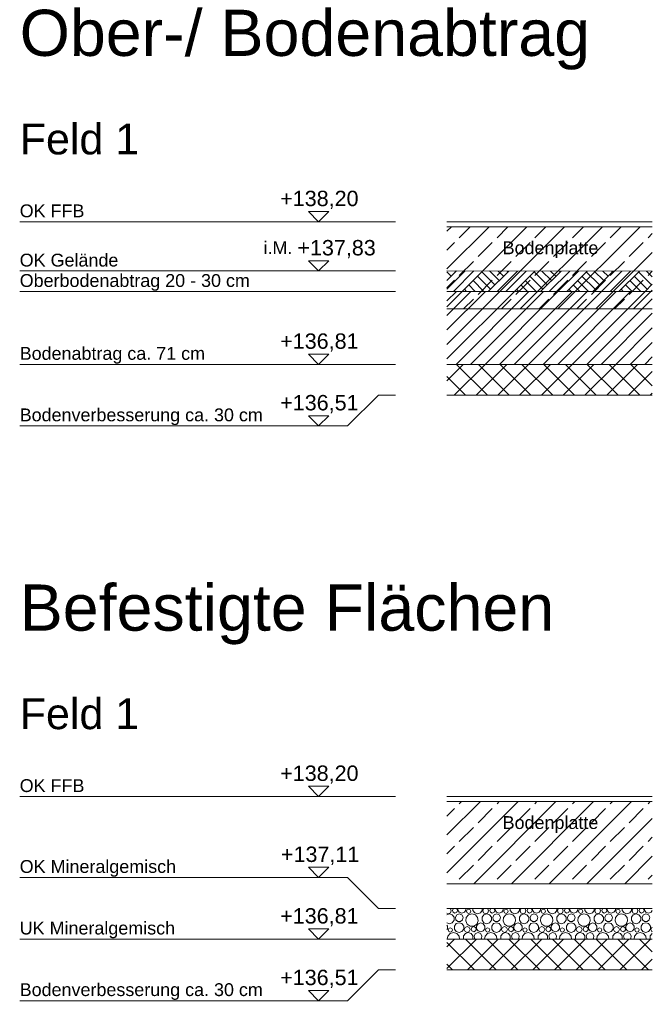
# Model space of a CAD drawing. Header units: metres. Extents: x -177922 to 5550634, y -507967 to 368279.
# Tile 2 of 125: x -62837 to -56675, y -85328 to -75734. Entities that reach past the tile are written whole.
import ezdxf

# ---------------------------------------------------------------- set-up
doc = ezdxf.new("R2010")
doc.units = ezdxf.units.M
doc.header["$LTSCALE"] = 0.05
doc.linetypes.add('Wipeout_Contour', pattern=[20000, 0, -20000])
for name, color, linetype in [('A_1_Schraffuren', 7, 'Continuous'), ('A_6_BE_Linien', 7, 'Continuous'), ('A_6_BE_Text', 7, 'Continuous')]:
    doc.layers.add(name, color=color, linetype=linetype)
doc.styles.add('ERSTELLTER_STIL_3', font='arial.ttf')
pattern_1 = [(45, (0, 0), (-183.84776, 183.84776), []), (45, (-91.92, 91.92), (-183.84776, 183.84776), [195, -65])]
pattern_2 = [(45, (0, 0), (-106.06602, 106.06602), []), (135, (0, 0), (106.06602, 106.06602), [])]

# ---------------------------------------------------------------- blocks, each defined once
blk = doc.blocks.new('*X45')
at = {"layer": 'A_1_Schraffuren', "color": 1, "linetype": 'Continuous', "lineweight": 18}
for p, q in [((-58671.1, -84393), (-58675, -84394.6)), ((-58641.3, -84397.4), (-58652, -84393)), ((-58633, -84417.7), (-58641.3, -84397.4)), ((-58641.3, -84437.9), (-58633, -84417.7)), ((-58615.4, -84396.4), (-58622.8, -84414.1)), ((-58622.8, -84414.1), (-58615.4, -84431.8)), ((-58607.3, -84393), (-58615.4, -84396.4)), ((-58580, -84396.4), (-58588.1, -84393)), ((-58572.6, -84414.1), (-58580, -84396.4)), ((-58580, -84431.8), (-58572.6, -84414.1)), ((-58570.8, -84393), (-58570.8, -84409.5)), ((-58570.8, -84409.5), (-58555.4, -84430.8)), ((-58505.3, -84430.8), (-58489.9, -84409.5)), ((-58489.9, -84409.5), (-58489.9, -84393)), ((-58477.6, -84407.2), (-58483.6, -84421.8)), ((-58483.6, -84421.8), (-58477.6, -84436.4)), ((-58463, -84401.1), (-58477.6, -84407.2)), ((-58448.3, -84407.2), (-58463, -84401.1)), ((-58442.3, -84421.8), (-58448.3, -84407.2)), ((-58448.3, -84436.4), (-58442.3, -84421.8)), ((-58421.9, -84393), (-58421.9, -84413.2)), ((-58421.9, -84413.2), (-58404.7, -84436.8)), ((-58349.1, -84436.8), (-58331.9, -84413.2)), ((-58331.9, -84413.2), (-58331.9, -84393)), ((-58318, -84397.4), (-58326.4, -84417.7)), ((-58326.4, -84417.7), (-58318, -84437.9)), ((-58307.3, -84393), (-58318, -84397.4)), ((-58277.6, -84397.4), (-58288.3, -84393)), ((-58269.2, -84417.7), (-58277.6, -84397.4)), ((-58277.6, -84437.9), (-58269.2, -84417.7)), ((-58251.7, -84396.4), (-58259.1, -84414.1)), ((-58259.1, -84414.1), (-58251.7, -84431.8)), ((-58243.6, -84393), (-58251.7, -84396.4)), ((-58216.3, -84396.4), (-58224.4, -84393)), ((-58208.9, -84414.1), (-58216.3, -84396.4)), ((-58216.3, -84431.8), (-58208.9, -84414.1)), ((-58207.1, -84393), (-58207.1, -84409.5)), ((-58207.1, -84409.5), (-58191.6, -84430.8)), ((-58141.6, -84430.8), (-58126.2, -84409.5)), ((-58126.2, -84409.5), (-58126.2, -84393)), ((-58113.9, -84407.2), (-58119.9, -84421.8)), ((-58119.9, -84421.8), (-58113.9, -84436.4)), ((-58099.3, -84401.1), (-58113.9, -84407.2)), ((-58084.6, -84407.2), (-58099.3, -84401.1)), ((-58078.6, -84421.8), (-58084.6, -84407.2)), ((-58084.6, -84436.4), (-58078.6, -84421.8)), ((-58058.2, -84393), (-58058.2, -84413.2)), ((-58058.2, -84413.2), (-58041, -84436.8)), ((-57985.3, -84436.8), (-57968.2, -84413.2)), ((-57968.2, -84413.2), (-57968.2, -84393)), ((-57954.3, -84397.4), (-57962.7, -84417.7)), ((-57962.7, -84417.7), (-57954.3, -84437.9)), ((-57943.6, -84393), (-57954.3, -84397.4)), ((-57913.9, -84397.4), (-57924.6, -84393)), ((-57905.5, -84417.7), (-57913.9, -84397.4)), ((-57913.9, -84437.9), (-57905.5, -84417.7)), ((-57888, -84396.4), (-57895.4, -84414.1)), ((-57895.4, -84414.1), (-57888, -84431.8)), ((-57879.9, -84393), (-57888, -84396.4)), ((-57852.6, -84396.4), (-57860.7, -84393)), ((-57845.2, -84414.1), (-57852.6, -84396.4)), ((-57852.6, -84431.8), (-57845.2, -84414.1)), ((-57843.4, -84393), (-57843.4, -84409.5)), ((-57843.4, -84409.5), (-57827.9, -84430.8)), ((-57777.9, -84430.8), (-57762.5, -84409.5)), ((-57762.5, -84409.5), (-57762.5, -84393)), ((-57750.2, -84407.2), (-57756.2, -84421.8)), ((-57756.2, -84421.8), (-57750.2, -84436.4)), ((-57735.6, -84401.1), (-57750.2, -84407.2)), ((-57720.9, -84407.2), (-57735.6, -84401.1)), ((-57714.9, -84421.8), (-57720.9, -84407.2)), ((-57720.9, -84436.4), (-57714.9, -84421.8)), ((-57694.4, -84393), (-57694.4, -84413.2)), ((-57694.4, -84413.2), (-57677.3, -84436.8)), ((-57621.6, -84436.8), (-57604.5, -84413.2)), ((-57604.5, -84413.2), (-57604.5, -84393)), ((-57590.6, -84397.4), (-57599, -84417.7)), ((-57599, -84417.7), (-57590.6, -84437.9)), ((-57579.9, -84393), (-57590.6, -84397.4)), ((-57550.2, -84397.4), (-57560.9, -84393)), ((-57541.8, -84417.7), (-57550.2, -84397.4)), ((-57550.2, -84437.9), (-57541.8, -84417.7)), ((-57524.3, -84396.4), (-57531.7, -84414.1)), ((-57531.7, -84414.1), (-57524.3, -84431.8)), ((-57516.2, -84393), (-57524.3, -84396.4)), ((-57488.9, -84396.4), (-57497, -84393)), ((-57481.5, -84414.1), (-57488.9, -84396.4)), ((-57488.9, -84431.8), (-57481.5, -84414.1)), ((-57479.7, -84393), (-57479.7, -84409.5)), ((-57479.7, -84409.5), (-57464.2, -84430.8)), ((-57414.2, -84430.8), (-57398.8, -84409.5)), ((-57398.8, -84409.5), (-57398.8, -84393)), ((-57386.5, -84407.2), (-57392.5, -84421.8)), ((-57392.5, -84421.8), (-57386.5, -84436.4)), ((-57371.8, -84401.1), (-57386.5, -84407.2)), ((-57357.2, -84407.2), (-57371.8, -84401.1)), ((-57351.2, -84421.8), (-57357.2, -84407.2)), ((-57357.2, -84436.4), (-57351.2, -84421.8)), ((-57330.7, -84393), (-57330.7, -84413.2)), ((-57330.7, -84413.2), (-57313.5, -84436.8)), ((-57257.9, -84436.8), (-57240.7, -84413.2)), ((-57240.7, -84413.2), (-57240.7, -84393)), ((-57226.9, -84397.4), (-57235.3, -84417.7)), ((-57235.3, -84417.7), (-57226.9, -84437.9)), ((-57216.2, -84393), (-57226.9, -84397.4)), ((-57186.5, -84397.4), (-57197.2, -84393)), ((-57178.1, -84417.7), (-57186.5, -84397.4)), ((-57186.5, -84437.9), (-57178.1, -84417.7)), ((-57160.6, -84396.4), (-57168, -84414.1)), ((-57168, -84414.1), (-57160.6, -84431.8)), ((-57152.5, -84393), (-57160.6, -84396.4)), ((-57125.2, -84396.4), (-57133.3, -84393)), ((-57117.8, -84414.1), (-57125.2, -84396.4)), ((-57125.2, -84431.8), (-57117.8, -84414.1)), ((-57116, -84393), (-57116, -84409.5)), ((-57116, -84409.5), (-57100.5, -84430.8)), ((-57050.5, -84430.8), (-57035, -84409.5)), ((-57035, -84409.5), (-57035, -84393)), ((-57022.8, -84407.2), (-57028.8, -84421.8)), ((-57028.8, -84421.8), (-57022.8, -84436.4)), ((-57008.1, -84401.1), (-57022.8, -84407.2)), ((-56993.5, -84407.2), (-57008.1, -84401.1)), ((-56987.5, -84421.8), (-56993.5, -84407.2)), ((-56993.5, -84436.4), (-56987.5, -84421.8)), ((-56967, -84393), (-56967, -84413.2)), ((-56967, -84413.2), (-56949.8, -84436.8)), ((-56894.2, -84436.8), (-56877, -84413.2)), ((-56877, -84413.2), (-56877, -84393)), ((-56863.2, -84397.4), (-56871.6, -84417.7)), ((-56871.6, -84417.7), (-56863.2, -84437.9)), ((-56852.5, -84393), (-56863.2, -84397.4)), ((-56822.8, -84397.4), (-56833.5, -84393)), ((-56814.4, -84417.7), (-56822.8, -84397.4)), ((-56822.8, -84437.9), (-56814.4, -84417.7)), ((-56796.9, -84396.4), (-56804.3, -84414.1)), ((-56804.3, -84414.1), (-56796.9, -84431.8)), ((-56788.8, -84393), (-56796.9, -84396.4)), ((-56761.4, -84396.4), (-56769.6, -84393)), ((-56754.1, -84414.1), (-56761.4, -84396.4)), ((-56761.4, -84431.8), (-56754.1, -84414.1)), ((-56752.3, -84393), (-56752.3, -84409.5)), ((-56752.3, -84409.5), (-56736.8, -84430.8)), ((-56686.8, -84430.8), (-56675, -84414.6)), ((-58675, -84440.7), (-58661.5, -84446.2)), ((-58651.9, -84447.3), (-58675, -84454.8)), ((-58661.5, -84446.2), (-58641.3, -84437.9)), ((-58623.8, -84456.4), (-58651.9, -84447.3)), ((-58606.5, -84480.3), (-58623.8, -84456.4)), ((-58623.8, -84533.6), (-58606.5, -84509.7)), ((-58615.4, -84431.8), (-58597.7, -84439.2)), ((-58606.5, -84509.7), (-58606.5, -84480.3)), ((-58597.7, -84439.2), (-58580, -84431.8)), ((-58580.5, -84456.8), (-58593.6, -84479.5)), ((-58593.6, -84479.5), (-58589.1, -84505.4)), ((-58589.1, -84505.4), (-58569, -84522.2)), ((-58555.8, -84447.8), (-58580.5, -84456.8)), ((-58569, -84522.2), (-58542.7, -84522.2)), ((-58531.2, -84456.8), (-58555.8, -84447.8)), ((-58555.4, -84430.8), (-58530.3, -84438.9)), ((-58542.7, -84522.2), (-58522.6, -84505.4)), ((-58518.1, -84479.5), (-58531.2, -84456.8)), ((-58530.3, -84438.9), (-58505.3, -84430.8)), ((-58522.6, -84505.4), (-58518.1, -84479.5)), ((-58487.4, -84482), (-58492.3, -84516.2)), ((-58492.3, -84516.2), (-58478, -84547.5)), ((-58464.8, -84456), (-58487.4, -84482)), ((-58477.6, -84436.4), (-58463, -84442.5)), ((-58431.7, -84446.2), (-58464.8, -84456)), ((-58463, -84442.5), (-58448.3, -84436.4)), ((-58398.6, -84456), (-58431.7, -84446.2)), ((-58404.7, -84436.8), (-58376.9, -84445.9)), ((-58376.1, -84482), (-58398.6, -84456)), ((-58385.5, -84547.5), (-58371.1, -84516.2)), ((-58376.9, -84445.9), (-58349.1, -84436.8)), ((-58371.1, -84516.2), (-58376.1, -84482)), ((-58316.2, -84456.4), (-58333.5, -84480.3)), ((-58333.5, -84480.3), (-58333.5, -84509.7)), ((-58333.5, -84509.7), (-58316.2, -84533.6)), ((-58318, -84437.9), (-58297.8, -84446.2)), ((-58288.2, -84447.3), (-58316.2, -84456.4)), ((-58297.8, -84446.2), (-58277.6, -84437.9)), ((-58260.1, -84456.4), (-58288.2, -84447.3)), ((-58242.8, -84480.3), (-58260.1, -84456.4)), ((-58260.1, -84533.6), (-58242.8, -84509.7)), ((-58251.7, -84431.8), (-58234, -84439.2)), ((-58242.8, -84509.7), (-58242.8, -84480.3)), ((-58234, -84439.2), (-58216.3, -84431.8)), ((-58216.8, -84456.8), (-58229.9, -84479.5)), ((-58229.9, -84479.5), (-58225.4, -84505.4)), ((-58225.4, -84505.4), (-58205.3, -84522.2)), ((-58192.1, -84447.8), (-58216.8, -84456.8)), ((-58205.3, -84522.2), (-58179, -84522.2)), ((-58167.5, -84456.8), (-58192.1, -84447.8)), ((-58191.6, -84430.8), (-58166.6, -84438.9)), ((-58179, -84522.2), (-58158.9, -84505.4)), ((-58154.4, -84479.5), (-58167.5, -84456.8)), ((-58166.6, -84438.9), (-58141.6, -84430.8)), ((-58158.9, -84505.4), (-58154.4, -84479.5)), ((-58123.7, -84482), (-58128.6, -84516.2)), ((-58128.6, -84516.2), (-58114.3, -84547.5)), ((-58101.1, -84456), (-58123.7, -84482)), ((-58113.9, -84436.4), (-58099.3, -84442.5)), ((-58068, -84446.2), (-58101.1, -84456)), ((-58099.3, -84442.5), (-58084.6, -84436.4)), ((-58034.9, -84456), (-58068, -84446.2)), ((-58041, -84436.8), (-58013.2, -84445.9)), ((-58012.3, -84482), (-58034.9, -84456)), ((-58021.8, -84547.5), (-58007.4, -84516.2)), ((-58013.2, -84445.9), (-57985.3, -84436.8)), ((-58007.4, -84516.2), (-58012.3, -84482)), ((-57952.5, -84456.4), (-57969.8, -84480.3)), ((-57969.8, -84480.3), (-57969.8, -84509.7)), ((-57969.8, -84509.7), (-57952.5, -84533.6)), ((-57954.3, -84437.9), (-57934.1, -84446.2)), ((-57924.5, -84447.3), (-57952.5, -84456.4)), ((-57934.1, -84446.2), (-57913.9, -84437.9)), ((-57896.4, -84456.4), (-57924.5, -84447.3)), ((-57879.1, -84480.3), (-57896.4, -84456.4)), ((-57896.4, -84533.6), (-57879.1, -84509.7)), ((-57888, -84431.8), (-57870.3, -84439.2)), ((-57879.1, -84509.7), (-57879.1, -84480.3)), ((-57870.3, -84439.2), (-57852.6, -84431.8)), ((-57853.1, -84456.8), (-57866.2, -84479.5)), ((-57866.2, -84479.5), (-57861.6, -84505.4)), ((-57861.6, -84505.4), (-57841.5, -84522.2)), ((-57828.4, -84447.8), (-57853.1, -84456.8)), ((-57841.5, -84522.2), (-57815.3, -84522.2)), ((-57803.8, -84456.8), (-57828.4, -84447.8)), ((-57827.9, -84430.8), (-57802.9, -84438.9)), ((-57815.3, -84522.2), (-57795.2, -84505.4)), ((-57790.7, -84479.5), (-57803.8, -84456.8)), ((-57802.9, -84438.9), (-57777.9, -84430.8)), ((-57795.2, -84505.4), (-57790.7, -84479.5)), ((-57760, -84482), (-57764.9, -84516.2)), ((-57764.9, -84516.2), (-57750.6, -84547.5)), ((-57737.4, -84456), (-57760, -84482)), ((-57750.2, -84436.4), (-57735.6, -84442.5)), ((-57704.3, -84446.2), (-57737.4, -84456)), ((-57735.6, -84442.5), (-57720.9, -84436.4)), ((-57671.2, -84456), (-57704.3, -84446.2)), ((-57677.3, -84436.8), (-57649.4, -84445.9)), ((-57648.6, -84482), (-57671.2, -84456)), ((-57658.1, -84547.5), (-57643.7, -84516.2)), ((-57649.4, -84445.9), (-57621.6, -84436.8)), ((-57643.7, -84516.2), (-57648.6, -84482)), ((-57588.8, -84456.4), (-57606.1, -84480.3)), ((-57606.1, -84480.3), (-57606.1, -84509.7)), ((-57606.1, -84509.7), (-57588.8, -84533.6)), ((-57590.6, -84437.9), (-57570.4, -84446.2)), ((-57560.8, -84447.3), (-57588.8, -84456.4)), ((-57570.4, -84446.2), (-57550.2, -84437.9)), ((-57532.7, -84456.4), (-57560.8, -84447.3)), ((-57515.4, -84480.3), (-57532.7, -84456.4)), ((-57532.7, -84533.6), (-57515.4, -84509.7)), ((-57524.3, -84431.8), (-57506.6, -84439.2)), ((-57515.4, -84509.7), (-57515.4, -84480.3)), ((-57506.6, -84439.2), (-57488.9, -84431.8)), ((-57489.4, -84456.8), (-57502.5, -84479.5)), ((-57502.5, -84479.5), (-57497.9, -84505.4)), ((-57497.9, -84505.4), (-57477.8, -84522.2)), ((-57464.7, -84447.8), (-57489.4, -84456.8)), ((-57477.8, -84522.2), (-57451.6, -84522.2)), ((-57440.1, -84456.8), (-57464.7, -84447.8)), ((-57464.2, -84430.8), (-57439.2, -84438.9)), ((-57451.6, -84522.2), (-57431.5, -84505.4)), ((-57427, -84479.5), (-57440.1, -84456.8)), ((-57439.2, -84438.9), (-57414.2, -84430.8)), ((-57431.5, -84505.4), (-57427, -84479.5)), ((-57396.3, -84482), (-57401.2, -84516.2)), ((-57401.2, -84516.2), (-57386.9, -84547.5)), ((-57373.7, -84456), (-57396.3, -84482)), ((-57386.5, -84436.4), (-57371.8, -84442.5)), ((-57340.6, -84446.2), (-57373.7, -84456)), ((-57371.8, -84442.5), (-57357.2, -84436.4)), ((-57307.5, -84456), (-57340.6, -84446.2)), ((-57313.5, -84436.8), (-57285.7, -84445.9)), ((-57284.9, -84482), (-57307.5, -84456)), ((-57294.4, -84547.5), (-57280, -84516.2)), ((-57285.7, -84445.9), (-57257.9, -84436.8)), ((-57280, -84516.2), (-57284.9, -84482)), ((-57225.1, -84456.4), (-57242.4, -84480.3)), ((-57242.4, -84480.3), (-57242.4, -84509.7)), ((-57242.4, -84509.7), (-57225.1, -84533.6)), ((-57226.9, -84437.9), (-57206.7, -84446.2)), ((-57197, -84447.3), (-57225.1, -84456.4)), ((-57206.7, -84446.2), (-57186.5, -84437.9)), ((-57169, -84456.4), (-57197, -84447.3)), ((-57151.7, -84480.3), (-57169, -84456.4)), ((-57169, -84533.6), (-57151.7, -84509.7)), ((-57160.6, -84431.8), (-57142.9, -84439.2)), ((-57151.7, -84509.7), (-57151.7, -84480.3)), ((-57142.9, -84439.2), (-57125.2, -84431.8)), ((-57125.7, -84456.8), (-57138.8, -84479.5)), ((-57138.8, -84479.5), (-57134.2, -84505.4)), ((-57134.2, -84505.4), (-57114.1, -84522.2)), ((-57101, -84447.8), (-57125.7, -84456.8)), ((-57114.1, -84522.2), (-57087.9, -84522.2)), ((-57076.4, -84456.8), (-57101, -84447.8)), ((-57100.5, -84430.8), (-57075.5, -84438.9)), ((-57087.9, -84522.2), (-57067.8, -84505.4)), ((-57063.2, -84479.5), (-57076.4, -84456.8)), ((-57075.5, -84438.9), (-57050.5, -84430.8)), ((-57067.8, -84505.4), (-57063.2, -84479.5)), ((-57032.6, -84482), (-57037.5, -84516.2)), ((-57037.5, -84516.2), (-57023.2, -84547.5)), ((-57010, -84456), (-57032.6, -84482)), ((-57022.8, -84436.4), (-57008.1, -84442.5)), ((-56976.9, -84446.2), (-57010, -84456)), ((-57008.1, -84442.5), (-56993.5, -84436.4)), ((-56943.8, -84456), (-56976.9, -84446.2)), ((-56949.8, -84436.8), (-56922, -84445.9)), ((-56921.2, -84482), (-56943.8, -84456)), ((-56930.6, -84547.5), (-56916.3, -84516.2)), ((-56922, -84445.9), (-56894.2, -84436.8)), ((-56916.3, -84516.2), (-56921.2, -84482)), ((-56861.4, -84456.4), (-56878.7, -84480.3)), ((-56878.7, -84480.3), (-56878.7, -84509.7)), ((-56878.7, -84509.7), (-56861.4, -84533.6)), ((-56863.2, -84437.9), (-56843, -84446.2)), ((-56833.3, -84447.3), (-56861.4, -84456.4)), ((-56843, -84446.2), (-56822.8, -84437.9)), ((-56805.3, -84456.4), (-56833.3, -84447.3)), ((-56788, -84480.3), (-56805.3, -84456.4)), ((-56805.3, -84533.6), (-56788, -84509.7)), ((-56796.9, -84431.8), (-56779.2, -84439.2)), ((-56788, -84509.7), (-56788, -84480.3)), ((-56779.2, -84439.2), (-56761.4, -84431.8)), ((-56762, -84456.8), (-56775.1, -84479.5)), ((-56775.1, -84479.5), (-56770.5, -84505.4)), ((-56770.5, -84505.4), (-56750.4, -84522.2)), ((-56737.3, -84447.8), (-56762, -84456.8)), ((-56750.4, -84522.2), (-56724.2, -84522.2)), ((-56712.7, -84456.8), (-56737.3, -84447.8)), ((-56736.8, -84430.8), (-56711.8, -84438.9)), ((-56724.2, -84522.2), (-56704.1, -84505.4)), ((-56699.5, -84479.5), (-56712.7, -84456.8)), ((-56711.8, -84438.9), (-56686.8, -84430.8)), ((-56704.1, -84505.4), (-56699.5, -84479.5)), ((-58675, -84535.2), (-58651.9, -84542.7)), ((-58669.9, -84565.2), (-58675, -84558.2)), ((-58675, -84598.6), (-58669.9, -84591.5)), ((-58669.9, -84591.5), (-58669.9, -84565.2)), ((-58657.6, -84589.2), (-58663.6, -84603.8)), ((-58663.6, -84603.8), (-58657.6, -84618.4)), ((-58643, -84583.1), (-58657.6, -84589.2)), ((-58657.6, -84618.4), (-58643, -84624.5)), ((-58651.9, -84542.7), (-58623.8, -84533.6)), ((-58628.3, -84589.2), (-58643, -84583.1)), ((-58643, -84624.5), (-58628.3, -84618.4)), ((-58622.3, -84603.8), (-58628.3, -84589.2)), ((-58628.3, -84618.4), (-58622.3, -84603.8)), ((-58584.7, -84542.3), (-58601.9, -84565.9)), ((-58601.9, -84565.9), (-58601.9, -84595.2)), ((-58601.9, -84595.2), (-58584.7, -84618.8)), ((-58556.9, -84533.2), (-58584.7, -84542.3)), ((-58529.1, -84542.3), (-58556.9, -84533.2)), ((-58511.9, -84565.9), (-58529.1, -84542.3)), ((-58529.1, -84618.8), (-58511.9, -84595.2)), ((-58511.9, -84595.2), (-58511.9, -84565.9)), ((-58498, -84579.4), (-58506.4, -84599.6)), ((-58506.4, -84599.6), (-58498, -84619.9)), ((-58477.8, -84571.1), (-58498, -84579.4)), ((-58478, -84547.5), (-58449, -84566.2)), ((-58457.6, -84579.4), (-58477.8, -84571.1)), ((-58449.2, -84599.6), (-58457.6, -84579.4)), ((-58457.6, -84619.9), (-58449.2, -84599.6)), ((-58449, -84566.2), (-58414.5, -84566.2)), ((-58431.7, -84578.4), (-58439.1, -84596.1)), ((-58439.1, -84596.1), (-58431.7, -84613.8)), ((-58414, -84571), (-58431.7, -84578.4)), ((-58431.7, -84613.8), (-58414, -84621.2)), ((-58414.5, -84566.2), (-58385.5, -84547.5)), ((-58396.3, -84578.4), (-58414, -84571)), ((-58414, -84621.2), (-58396.3, -84613.8)), ((-58388.9, -84596.1), (-58396.3, -84578.4)), ((-58396.3, -84613.8), (-58388.9, -84596.1)), ((-58371.6, -84543.9), (-58387.1, -84565.2)), ((-58387.1, -84565.2), (-58387.1, -84591.5)), ((-58387.1, -84591.5), (-58371.6, -84612.8)), ((-58346.6, -84535.8), (-58371.6, -84543.9)), ((-58371.6, -84612.8), (-58346.6, -84620.9)), ((-58321.6, -84543.9), (-58346.6, -84535.8)), ((-58346.6, -84620.9), (-58321.6, -84612.8)), ((-58306.2, -84565.2), (-58321.6, -84543.9)), ((-58321.6, -84612.8), (-58306.2, -84591.5)), ((-58316.2, -84533.6), (-58288.2, -84542.7)), ((-58306.2, -84591.5), (-58306.2, -84565.2)), ((-58293.9, -84589.2), (-58299.9, -84603.8)), ((-58299.9, -84603.8), (-58293.9, -84618.4)), ((-58279.3, -84583.1), (-58293.9, -84589.2)), ((-58293.9, -84618.4), (-58279.3, -84624.5)), ((-58288.2, -84542.7), (-58260.1, -84533.6)), ((-58264.6, -84589.2), (-58279.3, -84583.1)), ((-58279.3, -84624.5), (-58264.6, -84618.4)), ((-58258.6, -84603.8), (-58264.6, -84589.2)), ((-58264.6, -84618.4), (-58258.6, -84603.8)), ((-58221, -84542.3), (-58238.2, -84565.9)), ((-58238.2, -84565.9), (-58238.2, -84595.2)), ((-58238.2, -84595.2), (-58221, -84618.8)), ((-58193.2, -84533.2), (-58221, -84542.3)), ((-58165.3, -84542.3), (-58193.2, -84533.2)), ((-58148.2, -84565.9), (-58165.3, -84542.3)), ((-58165.3, -84618.8), (-58148.2, -84595.2)), ((-58148.2, -84595.2), (-58148.2, -84565.9)), ((-58134.3, -84579.4), (-58142.7, -84599.6)), ((-58142.7, -84599.6), (-58134.3, -84619.9)), ((-58114.1, -84571.1), (-58134.3, -84579.4)), ((-58114.3, -84547.5), (-58085.3, -84566.2)), ((-58093.9, -84579.4), (-58114.1, -84571.1)), ((-58085.5, -84599.6), (-58093.9, -84579.4)), ((-58093.9, -84619.9), (-58085.5, -84599.6)), ((-58085.3, -84566.2), (-58050.8, -84566.2)), ((-58068, -84578.4), (-58075.4, -84596.1)), ((-58075.4, -84596.1), (-58068, -84613.8)), ((-58050.3, -84571), (-58068, -84578.4)), ((-58068, -84613.8), (-58050.3, -84621.2)), ((-58050.8, -84566.2), (-58021.8, -84547.5)), ((-58032.6, -84578.4), (-58050.3, -84571)), ((-58050.3, -84621.2), (-58032.6, -84613.8)), ((-58025.2, -84596.1), (-58032.6, -84578.4)), ((-58032.6, -84613.8), (-58025.2, -84596.1)), ((-58007.9, -84543.9), (-58023.4, -84565.2)), ((-58023.4, -84565.2), (-58023.4, -84591.5)), ((-58023.4, -84591.5), (-58007.9, -84612.8)), ((-57982.9, -84535.8), (-58007.9, -84543.9)), ((-58007.9, -84612.8), (-57982.9, -84620.9)), ((-57957.9, -84543.9), (-57982.9, -84535.8)), ((-57982.9, -84620.9), (-57957.9, -84612.8)), ((-57942.5, -84565.2), (-57957.9, -84543.9)), ((-57957.9, -84612.8), (-57942.5, -84591.5)), ((-57952.5, -84533.6), (-57924.5, -84542.7)), ((-57942.5, -84591.5), (-57942.5, -84565.2)), ((-57930.2, -84589.2), (-57936.2, -84603.8)), ((-57936.2, -84603.8), (-57930.2, -84618.4)), ((-57915.6, -84583.1), (-57930.2, -84589.2)), ((-57930.2, -84618.4), (-57915.6, -84624.5)), ((-57924.5, -84542.7), (-57896.4, -84533.6)), ((-57900.9, -84589.2), (-57915.6, -84583.1)), ((-57915.6, -84624.5), (-57900.9, -84618.4)), ((-57894.9, -84603.8), (-57900.9, -84589.2)), ((-57900.9, -84618.4), (-57894.9, -84603.8)), ((-57857.3, -84542.3), (-57874.4, -84565.9)), ((-57874.4, -84565.9), (-57874.4, -84595.2)), ((-57874.4, -84595.2), (-57857.3, -84618.8)), ((-57829.4, -84533.2), (-57857.3, -84542.3)), ((-57801.6, -84542.3), (-57829.4, -84533.2)), ((-57784.5, -84565.9), (-57801.6, -84542.3)), ((-57801.6, -84618.8), (-57784.5, -84595.2)), ((-57784.5, -84595.2), (-57784.5, -84565.9)), ((-57770.6, -84579.4), (-57779, -84599.6)), ((-57779, -84599.6), (-57770.6, -84619.9)), ((-57750.4, -84571.1), (-57770.6, -84579.4)), ((-57750.6, -84547.5), (-57721.6, -84566.2)), ((-57730.2, -84579.4), (-57750.4, -84571.1)), ((-57721.8, -84599.6), (-57730.2, -84579.4)), ((-57730.2, -84619.9), (-57721.8, -84599.6)), ((-57721.6, -84566.2), (-57687.1, -84566.2)), ((-57704.3, -84578.4), (-57711.7, -84596.1)), ((-57711.7, -84596.1), (-57704.3, -84613.8)), ((-57686.6, -84571), (-57704.3, -84578.4)), ((-57704.3, -84613.8), (-57686.6, -84621.2)), ((-57687.1, -84566.2), (-57658.1, -84547.5)), ((-57668.9, -84578.4), (-57686.6, -84571)), ((-57686.6, -84621.2), (-57668.9, -84613.8)), ((-57661.5, -84596.1), (-57668.9, -84578.4)), ((-57668.9, -84613.8), (-57661.5, -84596.1)), ((-57644.2, -84543.9), (-57659.7, -84565.2)), ((-57659.7, -84565.2), (-57659.7, -84591.5)), ((-57659.7, -84591.5), (-57644.2, -84612.8)), ((-57619.2, -84535.8), (-57644.2, -84543.9)), ((-57644.2, -84612.8), (-57619.2, -84620.9)), ((-57594.2, -84543.9), (-57619.2, -84535.8)), ((-57619.2, -84620.9), (-57594.2, -84612.8)), ((-57578.8, -84565.2), (-57594.2, -84543.9)), ((-57594.2, -84612.8), (-57578.8, -84591.5)), ((-57588.8, -84533.6), (-57560.8, -84542.7)), ((-57578.8, -84591.5), (-57578.8, -84565.2)), ((-57566.5, -84589.2), (-57572.5, -84603.8)), ((-57572.5, -84603.8), (-57566.5, -84618.4)), ((-57551.8, -84583.1), (-57566.5, -84589.2)), ((-57566.5, -84618.4), (-57551.8, -84624.5)), ((-57560.8, -84542.7), (-57532.7, -84533.6)), ((-57537.2, -84589.2), (-57551.8, -84583.1)), ((-57551.8, -84624.5), (-57537.2, -84618.4)), ((-57531.2, -84603.8), (-57537.2, -84589.2)), ((-57537.2, -84618.4), (-57531.2, -84603.8)), ((-57493.5, -84542.3), (-57510.7, -84565.9)), ((-57510.7, -84565.9), (-57510.7, -84595.2)), ((-57510.7, -84595.2), (-57493.5, -84618.8)), ((-57465.7, -84533.2), (-57493.5, -84542.3)), ((-57437.9, -84542.3), (-57465.7, -84533.2)), ((-57420.7, -84565.9), (-57437.9, -84542.3)), ((-57437.9, -84618.8), (-57420.7, -84595.2)), ((-57420.7, -84595.2), (-57420.7, -84565.9)), ((-57406.9, -84579.4), (-57415.3, -84599.6)), ((-57415.3, -84599.6), (-57406.9, -84619.9)), ((-57386.7, -84571.1), (-57406.9, -84579.4)), ((-57386.9, -84547.5), (-57357.9, -84566.2)), ((-57366.5, -84579.4), (-57386.7, -84571.1)), ((-57358.1, -84599.6), (-57366.5, -84579.4)), ((-57366.5, -84619.9), (-57358.1, -84599.6)), ((-57357.9, -84566.2), (-57323.4, -84566.2)), ((-57340.6, -84578.4), (-57348, -84596.1)), ((-57348, -84596.1), (-57340.6, -84613.8)), ((-57322.9, -84571), (-57340.6, -84578.4)), ((-57340.6, -84613.8), (-57322.9, -84621.2)), ((-57323.4, -84566.2), (-57294.4, -84547.5)), ((-57305.2, -84578.4), (-57322.9, -84571)), ((-57322.9, -84621.2), (-57305.2, -84613.8)), ((-57297.8, -84596.1), (-57305.2, -84578.4)), ((-57305.2, -84613.8), (-57297.8, -84596.1)), ((-57280.5, -84543.9), (-57296, -84565.2)), ((-57296, -84565.2), (-57296, -84591.5)), ((-57296, -84591.5), (-57280.5, -84612.8)), ((-57255.5, -84535.8), (-57280.5, -84543.9)), ((-57280.5, -84612.8), (-57255.5, -84620.9)), ((-57230.5, -84543.9), (-57255.5, -84535.8)), ((-57255.5, -84620.9), (-57230.5, -84612.8)), ((-57215, -84565.2), (-57230.5, -84543.9)), ((-57230.5, -84612.8), (-57215, -84591.5)), ((-57225.1, -84533.6), (-57197, -84542.7)), ((-57215, -84591.5), (-57215, -84565.2)), ((-57202.8, -84589.2), (-57208.8, -84603.8)), ((-57208.8, -84603.8), (-57202.8, -84618.4)), ((-57188.1, -84583.1), (-57202.8, -84589.2)), ((-57202.8, -84618.4), (-57188.1, -84624.5)), ((-57197, -84542.7), (-57169, -84533.6)), ((-57173.5, -84589.2), (-57188.1, -84583.1)), ((-57188.1, -84624.5), (-57173.5, -84618.4)), ((-57167.5, -84603.8), (-57173.5, -84589.2)), ((-57173.5, -84618.4), (-57167.5, -84603.8)), ((-57129.8, -84542.3), (-57147, -84565.9)), ((-57147, -84565.9), (-57147, -84595.2)), ((-57147, -84595.2), (-57129.8, -84618.8)), ((-57102, -84533.2), (-57129.8, -84542.3)), ((-57074.2, -84542.3), (-57102, -84533.2)), ((-57057, -84565.9), (-57074.2, -84542.3)), ((-57074.2, -84618.8), (-57057, -84595.2)), ((-57057, -84595.2), (-57057, -84565.9)), ((-57043.2, -84579.4), (-57051.6, -84599.6)), ((-57051.6, -84599.6), (-57043.2, -84619.9)), ((-57023, -84571.1), (-57043.2, -84579.4)), ((-57023.2, -84547.5), (-56994.2, -84566.2)), ((-57002.8, -84579.4), (-57023, -84571.1)), ((-56994.4, -84599.6), (-57002.8, -84579.4)), ((-57002.8, -84619.9), (-56994.4, -84599.6)), ((-56994.2, -84566.2), (-56959.7, -84566.2)), ((-56976.9, -84578.4), (-56984.3, -84596.1)), ((-56984.3, -84596.1), (-56976.9, -84613.8)), ((-56959.2, -84571), (-56976.9, -84578.4)), ((-56976.9, -84613.8), (-56959.2, -84621.2)), ((-56959.7, -84566.2), (-56930.6, -84547.5)), ((-56941.4, -84578.4), (-56959.2, -84571)), ((-56959.2, -84621.2), (-56941.4, -84613.8)), ((-56934.1, -84596.1), (-56941.4, -84578.4)), ((-56941.4, -84613.8), (-56934.1, -84596.1)), ((-56916.8, -84543.9), (-56932.3, -84565.2)), ((-56932.3, -84565.2), (-56932.3, -84591.5)), ((-56932.3, -84591.5), (-56916.8, -84612.8)), ((-56891.8, -84535.8), (-56916.8, -84543.9)), ((-56916.8, -84612.8), (-56891.8, -84620.9)), ((-56866.8, -84543.9), (-56891.8, -84535.8)), ((-56891.8, -84620.9), (-56866.8, -84612.8)), ((-56851.3, -84565.2), (-56866.8, -84543.9)), ((-56866.8, -84612.8), (-56851.3, -84591.5)), ((-56861.4, -84533.6), (-56833.3, -84542.7)), ((-56851.3, -84591.5), (-56851.3, -84565.2)), ((-56839.1, -84589.2), (-56845.1, -84603.8)), ((-56845.1, -84603.8), (-56839.1, -84618.4)), ((-56824.4, -84583.1), (-56839.1, -84589.2)), ((-56839.1, -84618.4), (-56824.4, -84624.5)), ((-56833.3, -84542.7), (-56805.3, -84533.6)), ((-56809.8, -84589.2), (-56824.4, -84583.1)), ((-56824.4, -84624.5), (-56809.8, -84618.4)), ((-56803.8, -84603.8), (-56809.8, -84589.2)), ((-56809.8, -84618.4), (-56803.8, -84603.8)), ((-56766.1, -84542.3), (-56783.3, -84565.9)), ((-56783.3, -84565.9), (-56783.3, -84595.2)), ((-56783.3, -84595.2), (-56766.1, -84618.8)), ((-56738.3, -84533.2), (-56766.1, -84542.3)), ((-56710.5, -84542.3), (-56738.3, -84533.2)), ((-56693.3, -84565.9), (-56710.5, -84542.3)), ((-56710.5, -84618.8), (-56693.3, -84595.2)), ((-56693.3, -84595.2), (-56693.3, -84565.9)), ((-56679.5, -84579.4), (-56687.9, -84599.6)), ((-56687.9, -84599.6), (-56679.5, -84619.9)), ((-56675, -84577.6), (-56679.5, -84579.4)), ((-58667.4, -84664), (-58671.6, -84693)), ((-58644.8, -84638), (-58667.4, -84664)), ((-58611.7, -84628.2), (-58644.8, -84638)), ((-58578.6, -84638), (-58611.7, -84628.2)), ((-58584.7, -84618.8), (-58556.9, -84627.9)), ((-58556.1, -84664), (-58578.6, -84638)), ((-58556.9, -84627.9), (-58529.1, -84618.8)), ((-58551.9, -84693), (-58556.1, -84664)), ((-58496.2, -84638.4), (-58513.5, -84662.3)), ((-58513.5, -84662.3), (-58513.5, -84691.7)), ((-58513.5, -84691.7), (-58512.6, -84693)), ((-58498, -84619.9), (-58477.8, -84628.2)), ((-58468.2, -84629.3), (-58496.2, -84638.4)), ((-58477.8, -84628.2), (-58457.6, -84619.9)), ((-58440.1, -84638.4), (-58468.2, -84629.3)), ((-58422.8, -84662.3), (-58440.1, -84638.4)), ((-58423.7, -84693), (-58422.8, -84691.7)), ((-58422.8, -84691.7), (-58422.8, -84662.3)), ((-58396.8, -84638.8), (-58409.9, -84661.5)), ((-58409.9, -84661.5), (-58405.4, -84687.4)), ((-58405.4, -84687.4), (-58398.6, -84693)), ((-58372.1, -84629.8), (-58396.8, -84638.8)), ((-58347.5, -84638.8), (-58372.1, -84629.8)), ((-58334.4, -84661.5), (-58347.5, -84638.8)), ((-58345.7, -84693), (-58338.9, -84687.4)), ((-58338.9, -84687.4), (-58334.4, -84661.5)), ((-58303.7, -84664), (-58307.9, -84693)), ((-58281.1, -84638), (-58303.7, -84664)), ((-58248, -84628.2), (-58281.1, -84638)), ((-58214.9, -84638), (-58248, -84628.2)), ((-58221, -84618.8), (-58193.2, -84627.9)), ((-58192.3, -84664), (-58214.9, -84638)), ((-58193.2, -84627.9), (-58165.3, -84618.8)), ((-58188.2, -84693), (-58192.3, -84664)), ((-58132.5, -84638.4), (-58149.8, -84662.3)), ((-58149.8, -84662.3), (-58149.8, -84691.7)), ((-58149.8, -84691.7), (-58148.9, -84693)), ((-58134.3, -84619.9), (-58114.1, -84628.2)), ((-58104.5, -84629.3), (-58132.5, -84638.4)), ((-58114.1, -84628.2), (-58093.9, -84619.9)), ((-58076.4, -84638.4), (-58104.5, -84629.3)), ((-58059.1, -84662.3), (-58076.4, -84638.4)), ((-58060, -84693), (-58059.1, -84691.7)), ((-58059.1, -84691.7), (-58059.1, -84662.3)), ((-58033.1, -84638.8), (-58046.2, -84661.5)), ((-58046.2, -84661.5), (-58041.6, -84687.4)), ((-58041.6, -84687.4), (-58034.9, -84693)), ((-58008.4, -84629.8), (-58033.1, -84638.8)), ((-57983.8, -84638.8), (-58008.4, -84629.8)), ((-57970.7, -84661.5), (-57983.8, -84638.8)), ((-57981.9, -84693), (-57975.2, -84687.4)), ((-57975.2, -84687.4), (-57970.7, -84661.5)), ((-57940, -84664), (-57944.2, -84693)), ((-57917.4, -84638), (-57940, -84664)), ((-57884.3, -84628.2), (-57917.4, -84638)), ((-57851.2, -84638), (-57884.3, -84628.2)), ((-57857.3, -84618.8), (-57829.4, -84627.9)), ((-57828.6, -84664), (-57851.2, -84638)), ((-57829.4, -84627.9), (-57801.6, -84618.8)), ((-57824.5, -84693), (-57828.6, -84664)), ((-57768.8, -84638.4), (-57786.1, -84662.3)), ((-57786.1, -84662.3), (-57786.1, -84691.7)), ((-57786.1, -84691.7), (-57785.2, -84693)), ((-57770.6, -84619.9), (-57750.4, -84628.2)), ((-57740.8, -84629.3), (-57768.8, -84638.4)), ((-57750.4, -84628.2), (-57730.2, -84619.9)), ((-57712.7, -84638.4), (-57740.8, -84629.3)), ((-57695.4, -84662.3), (-57712.7, -84638.4)), ((-57696.3, -84693), (-57695.4, -84691.7)), ((-57695.4, -84691.7), (-57695.4, -84662.3)), ((-57669.4, -84638.8), (-57682.5, -84661.5)), ((-57682.5, -84661.5), (-57677.9, -84687.4)), ((-57677.9, -84687.4), (-57671.2, -84693)), ((-57644.7, -84629.8), (-57669.4, -84638.8)), ((-57620.1, -84638.8), (-57644.7, -84629.8)), ((-57607, -84661.5), (-57620.1, -84638.8)), ((-57618.2, -84693), (-57611.5, -84687.4)), ((-57611.5, -84687.4), (-57607, -84661.5)), ((-57576.3, -84664), (-57580.5, -84693)), ((-57553.7, -84638), (-57576.3, -84664)), ((-57520.6, -84628.2), (-57553.7, -84638)), ((-57487.5, -84638), (-57520.6, -84628.2)), ((-57493.5, -84618.8), (-57465.7, -84627.9)), ((-57464.9, -84664), (-57487.5, -84638)), ((-57465.7, -84627.9), (-57437.9, -84618.8)), ((-57460.8, -84693), (-57464.9, -84664)), ((-57405.1, -84638.4), (-57422.4, -84662.3)), ((-57422.4, -84662.3), (-57422.4, -84691.7)), ((-57422.4, -84691.7), (-57421.5, -84693)), ((-57406.9, -84619.9), (-57386.7, -84628.2)), ((-57377, -84629.3), (-57405.1, -84638.4)), ((-57386.7, -84628.2), (-57366.5, -84619.9)), ((-57349, -84638.4), (-57377, -84629.3)), ((-57331.7, -84662.3), (-57349, -84638.4)), ((-57332.6, -84693), (-57331.7, -84691.7)), ((-57331.7, -84691.7), (-57331.7, -84662.3)), ((-57305.7, -84638.8), (-57318.8, -84661.5)), ((-57318.8, -84661.5), (-57314.2, -84687.4)), ((-57314.2, -84687.4), (-57307.5, -84693)), ((-57281, -84629.8), (-57305.7, -84638.8)), ((-57256.4, -84638.8), (-57281, -84629.8)), ((-57243.2, -84661.5), (-57256.4, -84638.8)), ((-57254.5, -84693), (-57247.8, -84687.4)), ((-57247.8, -84687.4), (-57243.2, -84661.5)), ((-57212.6, -84664), (-57216.8, -84693)), ((-57190, -84638), (-57212.6, -84664)), ((-57156.9, -84628.2), (-57190, -84638)), ((-57123.8, -84638), (-57156.9, -84628.2)), ((-57129.8, -84618.8), (-57102, -84627.9)), ((-57101.2, -84664), (-57123.8, -84638)), ((-57102, -84627.9), (-57074.2, -84618.8)), ((-57097.1, -84693), (-57101.2, -84664)), ((-57041.4, -84638.4), (-57058.7, -84662.3)), ((-57058.7, -84662.3), (-57058.7, -84691.7)), ((-57058.7, -84691.7), (-57057.8, -84693)), ((-57043.2, -84619.9), (-57023, -84628.2)), ((-57013.3, -84629.3), (-57041.4, -84638.4)), ((-57023, -84628.2), (-57002.8, -84619.9)), ((-56985.3, -84638.4), (-57013.3, -84629.3)), ((-56968, -84662.3), (-56985.3, -84638.4)), ((-56968.9, -84693), (-56968, -84691.7)), ((-56968, -84691.7), (-56968, -84662.3)), ((-56942, -84638.8), (-56955.1, -84661.5)), ((-56955.1, -84661.5), (-56950.5, -84687.4)), ((-56950.5, -84687.4), (-56943.8, -84693)), ((-56917.3, -84629.8), (-56942, -84638.8)), ((-56892.7, -84638.8), (-56917.3, -84629.8)), ((-56879.5, -84661.5), (-56892.7, -84638.8)), ((-56890.8, -84693), (-56884.1, -84687.4)), ((-56884.1, -84687.4), (-56879.5, -84661.5)), ((-56848.9, -84664), (-56853, -84693)), ((-56826.3, -84638), (-56848.9, -84664)), ((-56793.2, -84628.2), (-56826.3, -84638)), ((-56760.1, -84638), (-56793.2, -84628.2)), ((-56766.1, -84618.8), (-56738.3, -84627.9)), ((-56737.5, -84664), (-56760.1, -84638)), ((-56738.3, -84627.9), (-56710.5, -84618.8)), ((-56733.4, -84693), (-56737.5, -84664)), ((-56677.7, -84638.4), (-56695, -84662.3)), ((-56695, -84662.3), (-56695, -84691.7)), ((-56695, -84691.7), (-56694.1, -84693)), ((-56679.5, -84619.9), (-56675, -84621.7)), ((-56675, -84637.5), (-56677.7, -84638.4))]:
    blk.add_line(p, q, dxfattribs=at)

msp = doc.modelspace()

# ---------------------------------------------------------------- hatches: boundary and pattern name
at = {"layer": 'A_1_Schraffuren', "linetype": 'Continuous', "lineweight": 18}
h = msp.add_hatch(dxfattribs=at)
h.set_pattern_fill('_Beton_StB__Beton_StB_0005', color=253, style=0, pattern_type=2)
h.set_pattern_definition(pattern_1)
h.paths.add_polyline_path([(-58675, -77752.555), (-56675, -77752.555), (-56675, -78552.555), (-58675, -78552.555)])
h = msp.add_hatch(dxfattribs=at)
h.set_pattern_fill('gewachsener_Boden_SN1_0005', color=40, style=0, pattern_type=2)
h.set_pattern_definition([(45, (0, 0), (-127.27922, 127.27922), []), (45, (-42.43, 42.43), (-254.5584, 254.5584), []), (45, (-84.85, 84.85), (-254.5584, 254.5584), []), (135, (-127.28, 127.28), (42.426407, 42.426407), [180, -180])])
h.paths.add_polyline_path([(-58675, -78182.555), (-58675, -78382.555), (-56675, -78382.555), (-56675, -78184.128)])
h = msp.add_hatch(dxfattribs=at)
h.set_pattern_fill('_Beton_StB__Beton_StB_0005', color=253, style=0, pattern_type=2)
h.set_pattern_definition(pattern_1)
h.paths.add_polyline_path([(-58675, -83353.003), (-56675, -83353.003), (-56675, -84153.003), (-58675, -84153.003)])

# ---------------------------------------------------------------- linework, layer by layer
at = {"layer": 'A_6_BE_Linien', "color": 1, "linetype": 'Continuous', "lineweight": 18}
for points in [[(-60025, -77602.555), (-59825, -77602.555), (-59925, -77702.555)], [(-60025, -83203.003), (-59825, -83203.003), (-59925, -83303.003)], [(-60025, -83993.003), (-59825, -83993.003), (-59925, -84093.003)], [(-60025, -84593.003), (-59825, -84593.003), (-59925, -84693.003)], [(-60025, -85193.003), (-59825, -85193.003), (-59925, -85293.003)]]:
    msp.add_lwpolyline(points, close=True, dxfattribs=at)
for points in [[(-62837.03, -77702.555), (-59175, -77702.555)], [(-58675, -77702.555), (-56675, -77702.555)], [(-62837.03, -83303.003), (-59175, -83303.003)], [(-58675, -83303.003), (-56675, -83303.003)], [(-58675, -83353.003), (-56675, -83353.003)], [(-58675, -84153.003), (-56675, -84153.003)]]:
    msp.add_lwpolyline(points, dxfattribs=at)
at = {"layer": 'A_6_BE_Linien', "color": 253, "linetype": 'Continuous', "lineweight": 18}
for points in [[(-58675, -77752.555), (-56675, -77752.555)], [(-58675, -78552.555), (-56675, -78552.555)]]:
    msp.add_lwpolyline(points, dxfattribs=at)
at = {"layer": 'A_6_BE_Linien', "color": 40, "linetype": 'Continuous', "lineweight": 18}
for points in [[(-60025, -78082.555), (-59825, -78082.555), (-59925, -78182.555)], [(-60025, -78992.555), (-59825, -78992.555), (-59925, -79092.555)], [(-60025, -79592.555), (-59825, -79592.555), (-59925, -79692.555)]]:
    msp.add_lwpolyline(points, close=True, dxfattribs=at)
for points in [[(-62837.03, -78182.555), (-59175, -78182.555)], [(-58675, -78182.555), (-56675, -78184.128)], [(-62837.03, -78382.555), (-59175, -78382.555)], [(-58675, -78382.555), (-56675, -78382.555)], [(-62837.03, -79092.555), (-59175, -79092.555)]]:
    msp.add_lwpolyline(points, dxfattribs=at)
at = {"layer": 'A_6_BE_Linien', "color": 7, "linetype": 'Continuous', "lineweight": 18}
for points in [[(-62837.03, -79692.555), (-59643.195, -79692.555), (-59343.195, -79392.555), (-59175, -79392.555)], [(-62837.03, -84093.003), (-59643.195, -84093.003), (-59343.195, -84393.003), (-59175, -84393.003)], [(-62837.03, -84693.003), (-59175, -84693.003)], [(-62837.03, -85293.003), (-59643.195, -85293.003), (-59343.195, -84993.003), (-59175, -84993.003)]]:
    msp.add_lwpolyline(points, dxfattribs=at)

# ---------------------------------------------------------------- texts
at = {"layer": 'A_6_BE_Text', "color": 7, "linetype": 'Continuous', "lineweight": 18, "attachment_point": 7, "style": 'ERSTELLTER_STIL_3'}
for s, insert, char_height in [('\\A1;{\\pql;\\fArial|b0|i0|c0|p0;\\W1.000000;Ober-/ Bodenabtrag}', (-62837.03, -76222.887), 450), ('\\A1;{\\pql;\\fArial|b0|i0|c0|p0;\\W1.000000;Feld 1}', (-62837.03, -77050.891), 300), ('\\A1;{\\pql;\\fArial|b0|i0|c0|p0;\\W1.000000;Bodenplatte}', (-58132.703, -78057.148), 125), ('\\A1;{\\pql;\\fArial|b0|i0|c0|p0;\\W1.000000;Befestigte Flächen}', (-62837.03, -81823.335), 450), ('\\A1;{\\pql;\\fArial|b0|i0|c0|p0;\\W1.000000;Feld 1}', (-62837.03, -82651.339), 300), ('\\A1;{\\pql;\\fArial|b0|i0|c0|p0;\\W1.000000;Bodenplatte}', (-58132.703, -83657.596), 125)]:
    msp.add_mtext(s, dxfattribs=dict(at, insert=insert, char_height=char_height))
at = {"layer": 'A_6_BE_Text', "color": 1, "linetype": 'Continuous', "lineweight": 18, "style": 'ERSTELLTER_STIL_3'}
for s, insert, char_height, attachment_point in [('\\A1;{\\pql;\\fArial|b0|i0|c0|p0;\\W1.000000;+138,20}', (-60299.666, -77489.854), 150, 4), ('\\A1;{\\pql;\\fArial|b0|i0|c0|p0;\\W1.000000;OK \\fArial|b0|i0|c0|p0;\\W1.000000;FFB}', (-62837.03, -77661.093), 125, 7), ('\\A1;{\\pql;\\fArial|b0|i0|c0|p0;\\W1.000000;+138,20}', (-60299.666, -83090.302), 150, 4), ('\\A1;{\\pql;\\fArial|b0|i0|c0|p0;\\W1.000000;OK \\fArial|b0|i0|c0|p0;\\W1.000000;FFB}', (-62837.03, -83261.541), 125, 7), ('\\A1;{\\pql;\\fArial|b0|i0|c0|p0;\\W1.000000;+13\\fArial|b0|i0|c0|p0;\\W1.000000;7\\fArial|b0|i0|c0|p0;\\W1.000000;,\\fArial|b0|i0|c0|p0;\\W1.000000;1\\fArial|b0|i0|c0|p0;\\W1.000000;1}', (-60292.032, -83880.302), 150, 4), ('\\A1;{\\pql;\\fArial|b0|i0|c0|p0;\\W1.000000;O\\fArial|b0|i0|c0|p0;\\W1.000000;K Mineralgemisch}', (-62837.03, -84085.526), 125, 7), ('\\A1;{\\pql;\\fArial|b0|i0|c0|p0;\\W1.000000;+\\fArial|b0|i0|c0|p0;\\W1.000000;136,81}', (-60299.666, -84480.302), 150, 4), ('\\A1;{\\pql;\\fArial|b0|i0|c0|p0;\\W1.000000;UK Mineralgemisch}', (-62837.03, -84685.526), 125, 7), ('\\A1;{\\pql;\\fArial|b0|i0|c0|p0;\\W1.000000;+\\fArial|b0|i0|c0|p0;\\W1.000000;136,51}', (-60299.666, -85080.302), 150, 4), ('\\A1;{\\pql;\\fArial|b0|i0|c0|p0;\\W1.000000;Boden\\fArial|b0|i0|c0|p0;\\W1.000000;verbesserung\\fArial|b0|i0|c0|p0;\\W1.000000; ca. \\fArial|b0|i0|c0|p0;\\W1.000000;3\\fArial|b0|i0|c0|p0;\\W1.000000;0 cm}', (-62837.03, -85285.525), 125, 7)]:
    msp.add_mtext(s, dxfattribs=dict(at, insert=insert, char_height=char_height, attachment_point=attachment_point))
at = {"layer": 'A_6_BE_Text', "color": 40, "linetype": 'Continuous', "lineweight": 18, "style": 'ERSTELLTER_STIL_3'}
for s, insert, char_height, attachment_point in [('\\A1;{\\pql;\\fArial|b0|i0|c0|p0;\\W1.000000;i.M. \\fArial|b0|i0|c0|p0;\\H1.200000x;\\W1.000000;+137,83}', (-60461.552, -77969.854), 125, 4), ('\\A1;{\\pql;\\fArial|b0|i0|c0|p0;\\W1.000000;OK Gelände}', (-62837.03, -78141.093), 125, 7), ('\\A1;{\\pql;\\fArial|b0|i0|c0|p0;\\W1.000000;Oberbodenabtrag 20 - 30 cm}', (-62837.03, -78294.538), 125, 4), ('\\A1;{\\pql;\\fArial|b0|i0|c0|p0;\\W1.000000;+\\fArial|b0|i0|c0|p0;\\W1.000000;136,81}', (-60299.666, -78879.854), 150, 4), ('\\A1;{\\pql;\\fArial|b0|i0|c0|p0;\\W1.000000;Bodenabtrag ca. 7\\fArial|b0|i0|c0|p0;\\W1.000000;1\\fArial|b0|i0|c0|p0;\\W1.000000; cm}', (-62837.028, -79004.538), 125, 4), ('\\A1;{\\pql;\\fArial|b0|i0|c0|p0;\\W1.000000;+\\fArial|b0|i0|c0|p0;\\W1.000000;136,51}', (-60299.666, -79479.854), 150, 4), ('\\A1;{\\pql;\\fArial|b0|i0|c0|p0;\\W1.000000;Boden\\fArial|b0|i0|c0|p0;\\W1.000000;verbesserung\\fArial|b0|i0|c0|p0;\\W1.000000; ca. \\fArial|b0|i0|c0|p0;\\W1.000000;3\\fArial|b0|i0|c0|p0;\\W1.000000;0 cm}', (-62837.03, -79685.077), 125, 7)]:
    msp.add_mtext(s, dxfattribs=dict(at, insert=insert, char_height=char_height, attachment_point=attachment_point))

# ---------------------------------------------------------------- wipeouts: each hides what was drawn before it
at = {"color": 254, "linetype": 'Wipeout_Contour', "lineweight": 0, "ltscale": 392049.978624}
msp.add_wipeout([(-58675, -79392.555), (-56675, -79392.555), (-56675, -79092.555), (-58675, -79092.555)], dxfattribs=at).dxf.layer = 'A_1_Schraffuren'
at = {"color": 254, "linetype": 'Wipeout_Contour', "lineweight": 0, "ltscale": 410374.099843}
msp.add_wipeout([(-58675, -84993.003), (-56675, -84993.003), (-56675, -84693.003), (-58675, -84693.003)], dxfattribs=at).dxf.layer = 'A_1_Schraffuren'

# ---------------------------------------------------------------- next in the draw order: hatches: boundary and pattern name
at = {"layer": 'A_1_Schraffuren', "linetype": 'Continuous', "lineweight": 18}
h = msp.add_hatch(dxfattribs=at)
h.set_pattern_fill('HLZ_0005', color=40, style=0, pattern_type=2)
h.set_pattern_definition([(45, (0, 0), (-70.71068, 70.71068), [])])
h.paths.add_polyline_path([(-58675, -79092.555), (-56675, -79092.555), (-56675, -78382.555), (-58675, -78382.555)])
h = msp.add_hatch(dxfattribs=at)
h.set_pattern_fill('Dämmung__hart_1_0005', color=40, style=0, pattern_type=2)
h.set_pattern_definition(pattern_2)
h.paths.add_polyline_path([(-58675, -79392.555), (-56675, -79392.555), (-56675, -79092.555), (-58675, -79092.555)])
h = msp.add_hatch(dxfattribs=at)
h.set_pattern_fill('Dämmung__hart_1_0005', color=1, style=0, pattern_type=2)
h.set_pattern_definition(pattern_2)
h.paths.add_polyline_path([(-58675, -84993.003), (-56675, -84993.003), (-56675, -84693.003), (-58675, -84693.003)])

# ---------------------------------------------------------------- next in the draw order: linework, layer by layer
at = {"layer": 'A_6_BE_Linien', "color": 40, "linetype": 'Continuous', "lineweight": 18}
msp.add_lwpolyline([(-58675, -79092.555), (-56675, -79092.555)], dxfattribs=at)
at = {"layer": 'A_6_BE_Linien', "color": 7, "linetype": 'Continuous', "lineweight": 18}
for points in [[(-58675, -79392.555), (-56675, -79392.555)], [(-58675, -84993.003), (-56675, -84993.003)]]:
    msp.add_lwpolyline(points, dxfattribs=at)

# ---------------------------------------------------------------- next in the draw order: wipeouts: each hides what was drawn before it
at = {"color": 254, "linetype": 'Wipeout_Contour', "lineweight": 0, "ltscale": 409382.248037}
msp.add_wipeout([(-58675, -84693.003), (-56675, -84693.003), (-56675, -84393.003), (-58675, -84393.003)], dxfattribs=at).dxf.layer = 'A_1_Schraffuren'

# ---------------------------------------------------------------- next in the draw order: linework, layer by layer
at = {"layer": 'A_6_BE_Linien', "color": 1, "linetype": 'Continuous', "lineweight": 18}
for points in [[(-58675, -84393.003), (-56675, -84393.003)], [(-58675, -84693.003), (-56675, -84693.003)]]:
    msp.add_lwpolyline(points, dxfattribs=at)

# ---------------------------------------------------------------- next in the draw order: block references
at = {"layer": 'A_1_Schraffuren', "color": 1, "linetype": 'Continuous', "lineweight": 18}
msp.add_blockref('*X45', (0, 0), dxfattribs=at)

doc.saveas('drawing.dxf')
